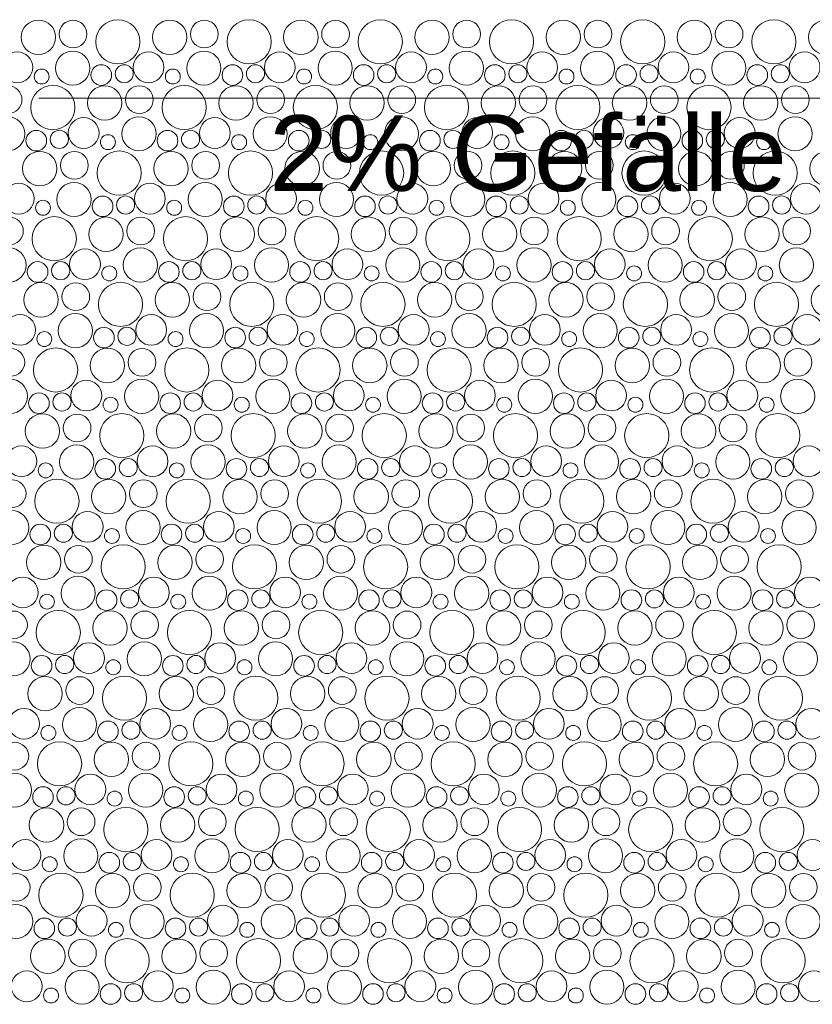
# Model space of a CAD drawing. Header units: metres. Extents: x -167 to 262, y -186 to 508.
# Tile 183 of 256: x 62.81 to 65, y 30.86 to 33.59. Entities that reach past the tile are written whole.
import ezdxf

# ---------------------------------------------------------------- set-up
doc = ezdxf.new("R2010")
doc.units = ezdxf.units.M
doc.header["$MEASUREMENT"] = 0
doc.layers.add('60 Auffüllung', color=7, linetype='Continuous')
doc.layers.add('90 Allgemein Beschriftung', color=7, linetype='Continuous')
doc.styles.add('ERSTELLTER_STIL_1', font='arial.ttf')

# ---------------------------------------------------------------- blocks, each defined once
blk = doc.blocks.new('*X54', base_point=(27236.1321, 33357.279))
at = {"layer": '60 Auffüllung', "color": 7, "linetype": 'Continuous', "lineweight": 18, "true_color": 0xefefef}
for centre, radius in [((62.8578, 33.5421), 0.0477), ((62.9538, 33.5509), 0.0384), ((63.0779, 33.5296), 0.0612), ((63.2215, 33.5421), 0.0477), ((63.3175, 33.5509), 0.0384), ((63.4417, 33.5296), 0.0612), ((63.5852, 33.5421), 0.0477), ((63.6813, 33.5509), 0.0384), ((63.8054, 33.5296), 0.0612), ((63.9489, 33.5421), 0.0477), ((64.045, 33.5509), 0.0384), ((64.1691, 33.5296), 0.0612), ((64.3126, 33.5421), 0.0477), ((64.4087, 33.5509), 0.0384), ((64.5328, 33.5296), 0.0612), ((64.6763, 33.5421), 0.0477), ((64.7724, 33.5509), 0.0384), ((64.8965, 33.5296), 0.0612), ((65.0401, 33.5421), 0.0477), ((62.7993, 33.4587), 0.0426), ((62.9528, 33.4565), 0.0473), ((63.1631, 33.4587), 0.0426), ((63.3165, 33.4565), 0.0473), ((63.5268, 33.4587), 0.0426), ((63.6802, 33.4565), 0.0473), ((63.8905, 33.4587), 0.0426), ((64.0439, 33.4565), 0.0473), ((64.2542, 33.4587), 0.0426), ((64.4077, 33.4565), 0.0473), ((64.6179, 33.4587), 0.0426), ((64.7714, 33.4565), 0.0473), ((64.9816, 33.4587), 0.0426), ((62.8667, 33.4333), 0.0207), ((63.0319, 33.4374), 0.0286), ((63.0957, 33.441), 0.0251), ((63.2304, 33.4333), 0.0207), ((63.3956, 33.4374), 0.0286), ((63.4594, 33.441), 0.0251), ((63.5941, 33.4333), 0.0207), ((63.7593, 33.4374), 0.0286), ((63.8231, 33.441), 0.0251), ((63.9578, 33.4333), 0.0207), ((64.123, 33.4374), 0.0286), ((64.1868, 33.441), 0.0251), ((64.3215, 33.4333), 0.0207), ((64.4867, 33.4374), 0.0286), ((64.5505, 33.441), 0.0251), ((64.6853, 33.4333), 0.0207), ((64.8504, 33.4374), 0.0286), ((64.9142, 33.441), 0.0251), ((62.7738, 33.3689), 0.0384), ((62.8979, 33.3476), 0.0612), ((63.0415, 33.3601), 0.0477), ((63.1375, 33.3689), 0.0384), ((63.2617, 33.3476), 0.0612), ((63.4052, 33.3601), 0.0477), ((63.5013, 33.3689), 0.0384), ((63.6254, 33.3476), 0.0612), ((63.7689, 33.3601), 0.0477), ((63.865, 33.3689), 0.0384), ((63.9891, 33.3476), 0.0612), ((64.1326, 33.3601), 0.0477), ((64.2287, 33.3689), 0.0384), ((64.3528, 33.3476), 0.0612), ((64.4963, 33.3601), 0.0477), ((64.5924, 33.3689), 0.0384), ((64.7165, 33.3476), 0.0612), ((64.8601, 33.3601), 0.0477), ((64.9561, 33.3689), 0.0384), ((62.7728, 33.2745), 0.0473), ((62.9831, 33.2767), 0.0426), ((63.1365, 33.2745), 0.0473), ((63.3468, 33.2767), 0.0426), ((63.5002, 33.2745), 0.0473), ((63.7105, 33.2767), 0.0426), ((63.8639, 33.2745), 0.0473), ((64.0742, 33.2767), 0.0426), ((64.2277, 33.2745), 0.0473), ((64.4379, 33.2767), 0.0426), ((64.5914, 33.2745), 0.0473), ((64.8016, 33.2767), 0.0426), ((64.9551, 33.2745), 0.0473), ((62.8519, 33.2554), 0.0286), ((62.9157, 33.259), 0.0251), ((63.2156, 33.2554), 0.0286), ((63.2794, 33.259), 0.0251), ((63.5793, 33.2554), 0.0286), ((63.6431, 33.259), 0.0251), ((63.943, 33.2554), 0.0286), ((64.0068, 33.259), 0.0251), ((64.3067, 33.2554), 0.0286), ((64.3705, 33.259), 0.0251), ((64.6704, 33.2554), 0.0286), ((64.7342, 33.259), 0.0251), ((63.0504, 33.2513), 0.0207), ((63.4141, 33.2513), 0.0207), ((63.7778, 33.2513), 0.0207), ((64.1415, 33.2513), 0.0207), ((64.5053, 33.2513), 0.0207), ((64.869, 33.2513), 0.0207), ((62.8615, 33.1781), 0.0477), ((62.9575, 33.1869), 0.0384), ((63.0817, 33.1656), 0.0612), ((63.2252, 33.1781), 0.0477), ((63.3213, 33.1869), 0.0384), ((63.4454, 33.1656), 0.0612), ((63.5889, 33.1781), 0.0477), ((63.685, 33.1869), 0.0384), ((63.8091, 33.1656), 0.0612), ((63.9526, 33.1781), 0.0477), ((64.0487, 33.1869), 0.0384), ((64.1728, 33.1656), 0.0612), ((64.3163, 33.1781), 0.0477), ((64.4124, 33.1869), 0.0384), ((64.5365, 33.1656), 0.0612), ((64.6801, 33.1781), 0.0477), ((64.7761, 33.1869), 0.0384), ((64.9002, 33.1656), 0.0612), ((65.0438, 33.1781), 0.0477), ((62.8031, 33.0947), 0.0426), ((62.9565, 33.0925), 0.0473), ((63.1668, 33.0947), 0.0426), ((63.3202, 33.0925), 0.0473), ((63.5305, 33.0947), 0.0426), ((63.6839, 33.0925), 0.0473), ((63.8942, 33.0947), 0.0426), ((64.0477, 33.0925), 0.0473), ((64.2579, 33.0947), 0.0426), ((64.4114, 33.0925), 0.0473), ((64.6216, 33.0947), 0.0426), ((64.7751, 33.0925), 0.0473), ((64.9853, 33.0947), 0.0426), ((62.8704, 33.0693), 0.0207), ((63.0356, 33.0734), 0.0286), ((63.0994, 33.077), 0.0251), ((63.2341, 33.0693), 0.0207), ((63.3993, 33.0734), 0.0286), ((63.4631, 33.077), 0.0251), ((63.5978, 33.0693), 0.0207), ((63.763, 33.0734), 0.0286), ((63.8268, 33.077), 0.0251), ((63.9615, 33.0693), 0.0207), ((64.1267, 33.0734), 0.0286), ((64.1905, 33.077), 0.0251), ((64.3253, 33.0693), 0.0207), ((64.4904, 33.0734), 0.0286), ((64.5542, 33.077), 0.0251), ((64.689, 33.0693), 0.0207), ((64.8541, 33.0734), 0.0286), ((64.9179, 33.077), 0.0251), ((62.7775, 33.0049), 0.0384), ((62.9017, 32.9836), 0.0612), ((63.0452, 32.9961), 0.0477), ((63.1413, 33.0049), 0.0384), ((63.2654, 32.9836), 0.0612), ((63.4089, 32.9961), 0.0477), ((63.505, 33.0049), 0.0384), ((63.6291, 32.9836), 0.0612), ((63.7726, 32.9961), 0.0477), ((63.8687, 33.0049), 0.0384), ((63.9928, 32.9836), 0.0612), ((64.1363, 32.9961), 0.0477), ((64.2324, 33.0049), 0.0384), ((64.3565, 32.9836), 0.0612), ((64.5001, 32.9961), 0.0477), ((64.5961, 33.0049), 0.0384), ((64.7202, 32.9836), 0.0612), ((64.8638, 32.9961), 0.0477), ((64.9598, 33.0049), 0.0384), ((62.7765, 32.9106), 0.0473), ((62.9868, 32.9127), 0.0426), ((63.1402, 32.9106), 0.0473), ((63.3505, 32.9127), 0.0426), ((63.5039, 32.9106), 0.0473), ((63.7142, 32.9127), 0.0426), ((63.8677, 32.9106), 0.0473), ((64.0779, 32.9127), 0.0426), ((64.2314, 32.9106), 0.0473), ((64.4416, 32.9127), 0.0426), ((64.5951, 32.9106), 0.0473), ((64.8053, 32.9127), 0.0426), ((64.9588, 32.9106), 0.0473), ((62.8556, 32.8914), 0.0286), ((62.9194, 32.895), 0.0251), ((63.0541, 32.8873), 0.0207), ((63.2193, 32.8914), 0.0286), ((63.2831, 32.895), 0.0251), ((63.4178, 32.8873), 0.0207), ((63.583, 32.8914), 0.0286), ((63.6468, 32.895), 0.0251), ((63.7815, 32.8873), 0.0207), ((63.9467, 32.8914), 0.0286), ((64.0105, 32.895), 0.0251), ((64.1453, 32.8873), 0.0207), ((64.3104, 32.8914), 0.0286), ((64.3742, 32.895), 0.0251), ((64.509, 32.8873), 0.0207), ((64.6741, 32.8914), 0.0286), ((64.7379, 32.895), 0.0251), ((64.8727, 32.8873), 0.0207), ((62.8652, 32.8141), 0.0477), ((62.9613, 32.8229), 0.0384), ((63.0854, 32.8016), 0.0612), ((63.2289, 32.8141), 0.0477), ((63.325, 32.8229), 0.0384), ((63.4491, 32.8016), 0.0612), ((63.5926, 32.8141), 0.0477), ((63.6887, 32.8229), 0.0384), ((63.8128, 32.8016), 0.0612), ((63.9563, 32.8141), 0.0477), ((64.0524, 32.8229), 0.0384), ((64.1765, 32.8016), 0.0612), ((64.3201, 32.8141), 0.0477), ((64.4161, 32.8229), 0.0384), ((64.5402, 32.8016), 0.0612), ((64.6838, 32.8141), 0.0477), ((64.7798, 32.8229), 0.0384), ((64.9039, 32.8016), 0.0612), ((65.0475, 32.8141), 0.0477), ((62.8068, 32.7307), 0.0426), ((62.9602, 32.7286), 0.0473), ((63.1705, 32.7307), 0.0426), ((63.3239, 32.7286), 0.0473), ((63.5342, 32.7307), 0.0426), ((63.6877, 32.7286), 0.0473), ((63.8979, 32.7307), 0.0426), ((64.0514, 32.7286), 0.0473), ((64.2616, 32.7307), 0.0426), ((64.4151, 32.7286), 0.0473), ((64.6253, 32.7307), 0.0426), ((64.7788, 32.7286), 0.0473), ((64.989, 32.7307), 0.0426), ((63.0393, 32.7094), 0.0286), ((63.1031, 32.713), 0.0251), ((63.403, 32.7094), 0.0286), ((63.4668, 32.713), 0.0251), ((63.7667, 32.7094), 0.0286), ((63.8305, 32.713), 0.0251), ((64.1304, 32.7094), 0.0286), ((64.1942, 32.713), 0.0251), ((64.4941, 32.7094), 0.0286), ((64.5579, 32.713), 0.0251), ((64.8578, 32.7094), 0.0286), ((64.9216, 32.713), 0.0251), ((62.8741, 32.7053), 0.0207), ((63.2378, 32.7053), 0.0207), ((63.6015, 32.7053), 0.0207), ((63.9653, 32.7053), 0.0207), ((64.329, 32.7053), 0.0207), ((64.6927, 32.7053), 0.0207), ((62.7813, 32.6409), 0.0384), ((62.9054, 32.6196), 0.0612), ((63.0489, 32.6321), 0.0477), ((63.145, 32.6409), 0.0384), ((63.2691, 32.6196), 0.0612), ((63.4126, 32.6321), 0.0477), ((63.5087, 32.6409), 0.0384), ((63.6328, 32.6196), 0.0612), ((63.7763, 32.6321), 0.0477), ((63.8724, 32.6409), 0.0384), ((63.9965, 32.6196), 0.0612), ((64.1401, 32.6321), 0.0477), ((64.2361, 32.6409), 0.0384), ((64.3602, 32.6196), 0.0612), ((64.5038, 32.6321), 0.0477), ((64.5998, 32.6409), 0.0384), ((64.7239, 32.6196), 0.0612), ((64.8675, 32.6321), 0.0477), ((64.9635, 32.6409), 0.0384), ((62.7802, 32.5466), 0.0473), ((62.9905, 32.5487), 0.0426), ((63.1439, 32.5466), 0.0473), ((63.3542, 32.5487), 0.0426), ((63.5077, 32.5466), 0.0473), ((63.7179, 32.5487), 0.0426), ((63.8714, 32.5466), 0.0473), ((64.0816, 32.5487), 0.0426), ((64.2351, 32.5466), 0.0473), ((64.4453, 32.5487), 0.0426), ((64.5988, 32.5466), 0.0473), ((64.809, 32.5487), 0.0426), ((64.9625, 32.5466), 0.0473), ((62.8593, 32.5275), 0.0286), ((62.9231, 32.531), 0.0251), ((63.0578, 32.5233), 0.0207), ((63.223, 32.5275), 0.0286), ((63.2868, 32.531), 0.0251), ((63.4215, 32.5233), 0.0207), ((63.5867, 32.5275), 0.0286), ((63.6505, 32.531), 0.0251), ((63.7853, 32.5233), 0.0207), ((63.9504, 32.5275), 0.0286), ((64.0142, 32.531), 0.0251), ((64.149, 32.5233), 0.0207), ((64.3141, 32.5275), 0.0286), ((64.3779, 32.531), 0.0251), ((64.5127, 32.5233), 0.0207), ((64.6778, 32.5275), 0.0286), ((64.7416, 32.531), 0.0251), ((64.8764, 32.5233), 0.0207), ((62.8689, 32.4501), 0.0477), ((62.965, 32.4589), 0.0384), ((63.0891, 32.4376), 0.0612), ((63.2326, 32.4501), 0.0477), ((63.3287, 32.4589), 0.0384), ((63.4528, 32.4376), 0.0612), ((63.5963, 32.4501), 0.0477), ((63.6924, 32.4589), 0.0384), ((63.8165, 32.4376), 0.0612), ((63.9601, 32.4501), 0.0477), ((64.0561, 32.4589), 0.0384), ((64.1802, 32.4376), 0.0612), ((64.3238, 32.4501), 0.0477), ((64.4198, 32.4589), 0.0384), ((64.5439, 32.4376), 0.0612), ((64.6875, 32.4501), 0.0477), ((64.7835, 32.4589), 0.0384), ((64.9076, 32.4376), 0.0612), ((62.8105, 32.3667), 0.0426), ((62.9639, 32.3646), 0.0473), ((63.1742, 32.3667), 0.0426), ((63.3277, 32.3646), 0.0473), ((63.5379, 32.3667), 0.0426), ((63.6914, 32.3646), 0.0473), ((63.9016, 32.3667), 0.0426), ((64.0551, 32.3646), 0.0473), ((64.2653, 32.3667), 0.0426), ((64.4188, 32.3646), 0.0473), ((64.629, 32.3667), 0.0426), ((64.7825, 32.3646), 0.0473), ((64.9927, 32.3667), 0.0426), ((62.8778, 32.3413), 0.0207), ((63.043, 32.3455), 0.0286), ((63.1068, 32.349), 0.0251), ((63.2415, 32.3413), 0.0207), ((63.4067, 32.3455), 0.0286), ((63.4705, 32.349), 0.0251), ((63.6053, 32.3413), 0.0207), ((63.7704, 32.3455), 0.0286), ((63.8342, 32.349), 0.0251), ((63.969, 32.3413), 0.0207), ((64.1341, 32.3455), 0.0286), ((64.1979, 32.349), 0.0251), ((64.3327, 32.3413), 0.0207), ((64.4978, 32.3455), 0.0286), ((64.5616, 32.349), 0.0251), ((64.6964, 32.3413), 0.0207), ((64.8615, 32.3455), 0.0286), ((64.9253, 32.349), 0.0251), ((62.785, 32.2769), 0.0384), ((62.9091, 32.2557), 0.0612), ((63.0526, 32.2681), 0.0477), ((63.1487, 32.2769), 0.0384), ((63.2728, 32.2557), 0.0612), ((63.4163, 32.2681), 0.0477), ((63.5124, 32.2769), 0.0384), ((63.6365, 32.2557), 0.0612), ((63.7801, 32.2681), 0.0477), ((63.8761, 32.2769), 0.0384), ((64.0002, 32.2557), 0.0612), ((64.1438, 32.2681), 0.0477), ((64.2398, 32.2769), 0.0384), ((64.3639, 32.2557), 0.0612), ((64.5075, 32.2681), 0.0477), ((64.6035, 32.2769), 0.0384), ((64.7276, 32.2557), 0.0612), ((64.8712, 32.2681), 0.0477), ((64.9672, 32.2769), 0.0384), ((62.7839, 32.1826), 0.0473), ((62.9942, 32.1847), 0.0426), ((63.1477, 32.1826), 0.0473), ((63.3579, 32.1847), 0.0426), ((63.5114, 32.1826), 0.0473), ((63.7216, 32.1847), 0.0426), ((63.8751, 32.1826), 0.0473), ((64.0853, 32.1847), 0.0426), ((64.2388, 32.1826), 0.0473), ((64.449, 32.1847), 0.0426), ((64.6025, 32.1826), 0.0473), ((64.8127, 32.1847), 0.0426), ((64.9662, 32.1826), 0.0473), ((62.863, 32.1635), 0.0286), ((62.9268, 32.167), 0.0251), ((63.2267, 32.1635), 0.0286), ((63.2905, 32.167), 0.0251), ((63.5904, 32.1635), 0.0286), ((63.6542, 32.167), 0.0251), ((63.9541, 32.1635), 0.0286), ((64.0179, 32.167), 0.0251), ((64.3178, 32.1635), 0.0286), ((64.3816, 32.167), 0.0251), ((64.6815, 32.1635), 0.0286), ((64.7453, 32.167), 0.0251), ((63.0615, 32.1593), 0.0207), ((63.4253, 32.1593), 0.0207), ((63.789, 32.1593), 0.0207), ((64.1527, 32.1593), 0.0207), ((64.5164, 32.1593), 0.0207), ((64.8801, 32.1593), 0.0207), ((62.8726, 32.0861), 0.0477), ((62.9687, 32.0949), 0.0384), ((63.0928, 32.0737), 0.0612), ((63.2363, 32.0861), 0.0477), ((63.3324, 32.0949), 0.0384), ((63.4565, 32.0737), 0.0612), ((63.6001, 32.0861), 0.0477), ((63.6961, 32.0949), 0.0384), ((63.8202, 32.0737), 0.0612), ((63.9638, 32.0861), 0.0477), ((64.0598, 32.0949), 0.0384), ((64.1839, 32.0737), 0.0612), ((64.3275, 32.0861), 0.0477), ((64.4235, 32.0949), 0.0384), ((64.5476, 32.0737), 0.0612), ((64.6912, 32.0861), 0.0477), ((64.7872, 32.0949), 0.0384), ((64.9113, 32.0737), 0.0612), ((62.8142, 32.0027), 0.0426), ((62.9677, 32.0006), 0.0473), ((63.1779, 32.0027), 0.0426), ((63.3314, 32.0006), 0.0473), ((63.5416, 32.0027), 0.0426), ((63.6951, 32.0006), 0.0473), ((63.9053, 32.0027), 0.0426), ((64.0588, 32.0006), 0.0473), ((64.269, 32.0027), 0.0426), ((64.4225, 32.0006), 0.0473), ((64.6327, 32.0027), 0.0426), ((64.7862, 32.0006), 0.0473), ((64.9964, 32.0027), 0.0426), ((62.8815, 31.9773), 0.0207), ((63.0467, 31.9815), 0.0286), ((63.1105, 31.985), 0.0251), ((63.2453, 31.9773), 0.0207), ((63.4104, 31.9815), 0.0286), ((63.4742, 31.985), 0.0251), ((63.609, 31.9773), 0.0207), ((63.7741, 31.9815), 0.0286), ((63.8379, 31.985), 0.0251), ((63.9727, 31.9773), 0.0207), ((64.1378, 31.9815), 0.0286), ((64.2016, 31.985), 0.0251), ((64.3364, 31.9773), 0.0207), ((64.5015, 31.9815), 0.0286), ((64.5653, 31.985), 0.0251), ((64.7001, 31.9773), 0.0207), ((64.8652, 31.9815), 0.0286), ((64.929, 31.985), 0.0251), ((62.7887, 31.9129), 0.0384), ((62.9128, 31.8917), 0.0612), ((63.0563, 31.9041), 0.0477), ((63.1524, 31.9129), 0.0384), ((63.2765, 31.8917), 0.0612), ((63.4201, 31.9041), 0.0477), ((63.5161, 31.9129), 0.0384), ((63.6402, 31.8917), 0.0612), ((63.7838, 31.9041), 0.0477), ((63.8798, 31.9129), 0.0384), ((64.0039, 31.8917), 0.0612), ((64.1475, 31.9041), 0.0477), ((64.2435, 31.9129), 0.0384), ((64.3676, 31.8917), 0.0612), ((64.5112, 31.9041), 0.0477), ((64.6072, 31.9129), 0.0384), ((64.7313, 31.8917), 0.0612), ((64.8749, 31.9041), 0.0477), ((64.9709, 31.9129), 0.0384), ((62.7877, 31.8186), 0.0473), ((62.9979, 31.8207), 0.0426), ((63.1514, 31.8186), 0.0473), ((63.3616, 31.8207), 0.0426), ((63.5151, 31.8186), 0.0473), ((63.7253, 31.8207), 0.0426), ((63.8788, 31.8186), 0.0473), ((64.089, 31.8207), 0.0426), ((64.2425, 31.8186), 0.0473), ((64.4527, 31.8207), 0.0426), ((64.6062, 31.8186), 0.0473), ((64.8164, 31.8207), 0.0426), ((64.9699, 31.8186), 0.0473), ((62.8667, 31.7995), 0.0286), ((62.9305, 31.803), 0.0251), ((63.0653, 31.7953), 0.0207), ((63.2304, 31.7995), 0.0286), ((63.2942, 31.803), 0.0251), ((63.429, 31.7953), 0.0207), ((63.5941, 31.7995), 0.0286), ((63.6579, 31.803), 0.0251), ((63.7927, 31.7953), 0.0207), ((63.9578, 31.7995), 0.0286), ((64.0216, 31.803), 0.0251), ((64.1564, 31.7953), 0.0207), ((64.3215, 31.7995), 0.0286), ((64.3853, 31.803), 0.0251), ((64.5201, 31.7953), 0.0207), ((64.6852, 31.7995), 0.0286), ((64.749, 31.803), 0.0251), ((64.8838, 31.7953), 0.0207), ((62.8763, 31.7221), 0.0477), ((62.9724, 31.7309), 0.0384), ((63.0965, 31.7097), 0.0612), ((63.2401, 31.7221), 0.0477), ((63.3361, 31.7309), 0.0384), ((63.4602, 31.7097), 0.0612), ((63.6038, 31.7221), 0.0477), ((63.6998, 31.7309), 0.0384), ((63.8239, 31.7097), 0.0612), ((63.9675, 31.7221), 0.0477), ((64.0635, 31.7309), 0.0384), ((64.1876, 31.7097), 0.0612), ((64.3312, 31.7221), 0.0477), ((64.4272, 31.7309), 0.0384), ((64.5513, 31.7097), 0.0612), ((64.6949, 31.7221), 0.0477), ((64.7909, 31.7309), 0.0384), ((64.915, 31.7097), 0.0612), ((62.8179, 31.6387), 0.0426), ((62.9714, 31.6366), 0.0473), ((63.1816, 31.6387), 0.0426), ((63.3351, 31.6366), 0.0473), ((63.5453, 31.6387), 0.0426), ((63.6988, 31.6366), 0.0473), ((63.909, 31.6387), 0.0426), ((64.0625, 31.6366), 0.0473), ((64.2727, 31.6387), 0.0426), ((64.4262, 31.6366), 0.0473), ((64.6364, 31.6387), 0.0426), ((64.7899, 31.6366), 0.0473), ((65.0001, 31.6387), 0.0426), ((63.0504, 31.6175), 0.0286), ((63.1142, 31.621), 0.0251), ((63.4141, 31.6175), 0.0286), ((63.4779, 31.621), 0.0251), ((63.7778, 31.6175), 0.0286), ((63.8416, 31.621), 0.0251), ((64.1415, 31.6175), 0.0286), ((64.2053, 31.621), 0.0251), ((64.5052, 31.6175), 0.0286), ((64.569, 31.621), 0.0251), ((64.8689, 31.6175), 0.0286), ((64.9328, 31.621), 0.0251), ((62.8853, 31.6133), 0.0207), ((63.249, 31.6133), 0.0207), ((63.6127, 31.6133), 0.0207), ((63.9764, 31.6133), 0.0207), ((64.3401, 31.6133), 0.0207), ((64.7038, 31.6133), 0.0207), ((62.7924, 31.5489), 0.0384), ((62.9165, 31.5277), 0.0612), ((63.0601, 31.5401), 0.0477), ((63.1561, 31.5489), 0.0384), ((63.2802, 31.5277), 0.0612), ((63.4238, 31.5401), 0.0477), ((63.5198, 31.5489), 0.0384), ((63.6439, 31.5277), 0.0612), ((63.7875, 31.5401), 0.0477), ((63.8835, 31.5489), 0.0384), ((64.0076, 31.5277), 0.0612), ((64.1512, 31.5401), 0.0477), ((64.2472, 31.5489), 0.0384), ((64.3713, 31.5277), 0.0612), ((64.5149, 31.5401), 0.0477), ((64.6109, 31.5489), 0.0384), ((64.735, 31.5277), 0.0612), ((64.8786, 31.5401), 0.0477), ((64.9746, 31.5489), 0.0384), ((62.7914, 31.4546), 0.0473), ((63.0016, 31.4567), 0.0426), ((63.1551, 31.4546), 0.0473), ((63.3653, 31.4567), 0.0426), ((63.5188, 31.4546), 0.0473), ((63.729, 31.4567), 0.0426), ((63.8825, 31.4546), 0.0473), ((64.0927, 31.4567), 0.0426), ((64.2462, 31.4546), 0.0473), ((64.4564, 31.4567), 0.0426), ((64.6099, 31.4546), 0.0473), ((64.8201, 31.4567), 0.0426), ((64.9736, 31.4546), 0.0473), ((62.8704, 31.4355), 0.0286), ((62.9342, 31.439), 0.0251), ((63.069, 31.4313), 0.0207), ((63.2341, 31.4355), 0.0286), ((63.2979, 31.439), 0.0251), ((63.4327, 31.4313), 0.0207), ((63.5978, 31.4355), 0.0286), ((63.6616, 31.439), 0.0251), ((63.7964, 31.4313), 0.0207), ((63.9615, 31.4355), 0.0286), ((64.0253, 31.439), 0.0251), ((64.1601, 31.4313), 0.0207), ((64.3252, 31.4355), 0.0286), ((64.389, 31.439), 0.0251), ((64.5238, 31.4313), 0.0207), ((64.6889, 31.4355), 0.0286), ((64.7528, 31.439), 0.0251), ((64.8875, 31.4313), 0.0207), ((62.8801, 31.3581), 0.0477), ((62.9761, 31.3669), 0.0384), ((63.1002, 31.3457), 0.0612), ((63.2438, 31.3581), 0.0477), ((63.3398, 31.3669), 0.0384), ((63.4639, 31.3457), 0.0612), ((63.6075, 31.3581), 0.0477), ((63.7035, 31.3669), 0.0384), ((63.8276, 31.3457), 0.0612), ((63.9712, 31.3581), 0.0477), ((64.0672, 31.3669), 0.0384), ((64.1913, 31.3457), 0.0612), ((64.3349, 31.3581), 0.0477), ((64.4309, 31.3669), 0.0384), ((64.555, 31.3457), 0.0612), ((64.6986, 31.3581), 0.0477), ((64.7946, 31.3669), 0.0384), ((64.9187, 31.3457), 0.0612), ((62.8216, 31.2748), 0.0426), ((62.9751, 31.2726), 0.0473), ((63.1853, 31.2748), 0.0426), ((63.3388, 31.2726), 0.0473), ((63.549, 31.2748), 0.0426), ((63.7025, 31.2726), 0.0473), ((63.9127, 31.2748), 0.0426), ((64.0662, 31.2726), 0.0473), ((64.2764, 31.2748), 0.0426), ((64.4299, 31.2726), 0.0473), ((64.6401, 31.2748), 0.0426), ((64.7936, 31.2726), 0.0473), ((65.0038, 31.2748), 0.0426), ((62.889, 31.2493), 0.0207), ((63.0541, 31.2535), 0.0286), ((63.1179, 31.257), 0.0251), ((63.2527, 31.2493), 0.0207), ((63.4178, 31.2535), 0.0286), ((63.4816, 31.257), 0.0251), ((63.6164, 31.2493), 0.0207), ((63.7815, 31.2535), 0.0286), ((63.8453, 31.257), 0.0251), ((63.9801, 31.2493), 0.0207), ((64.1452, 31.2535), 0.0286), ((64.209, 31.257), 0.0251), ((64.3438, 31.2493), 0.0207), ((64.5089, 31.2535), 0.0286), ((64.5728, 31.257), 0.0251), ((64.7075, 31.2493), 0.0207), ((64.8726, 31.2535), 0.0286), ((64.9365, 31.257), 0.0251), ((62.7961, 31.185), 0.0384), ((62.9202, 31.1637), 0.0612), ((63.0638, 31.1761), 0.0477), ((63.1598, 31.185), 0.0384), ((63.2839, 31.1637), 0.0612), ((63.4275, 31.1761), 0.0477), ((63.5235, 31.185), 0.0384), ((63.6476, 31.1637), 0.0612), ((63.7912, 31.1761), 0.0477), ((63.8872, 31.185), 0.0384), ((64.0113, 31.1637), 0.0612), ((64.1549, 31.1761), 0.0477), ((64.2509, 31.185), 0.0384), ((64.375, 31.1637), 0.0612), ((64.5186, 31.1761), 0.0477), ((64.6146, 31.185), 0.0384), ((64.7387, 31.1637), 0.0612), ((64.8823, 31.1761), 0.0477), ((64.9783, 31.185), 0.0384), ((62.7951, 31.0906), 0.0473), ((63.0053, 31.0928), 0.0426), ((63.1588, 31.0906), 0.0473), ((63.369, 31.0928), 0.0426), ((63.5225, 31.0906), 0.0473), ((63.7327, 31.0928), 0.0426), ((63.8862, 31.0906), 0.0473), ((64.0964, 31.0928), 0.0426), ((64.2499, 31.0906), 0.0473), ((64.4601, 31.0928), 0.0426), ((64.6136, 31.0906), 0.0473), ((64.8238, 31.0928), 0.0426), ((64.9773, 31.0906), 0.0473), ((62.8741, 31.0715), 0.0286), ((62.9379, 31.075), 0.0251), ((63.2378, 31.0715), 0.0286), ((63.3016, 31.075), 0.0251), ((63.6015, 31.0715), 0.0286), ((63.6653, 31.075), 0.0251), ((63.9652, 31.0715), 0.0286), ((64.029, 31.075), 0.0251), ((64.3289, 31.0715), 0.0286), ((64.3928, 31.075), 0.0251), ((64.6926, 31.0715), 0.0286), ((64.7565, 31.075), 0.0251), ((63.0727, 31.0673), 0.0207), ((63.4364, 31.0673), 0.0207), ((63.8001, 31.0673), 0.0207), ((64.1638, 31.0673), 0.0207), ((64.5275, 31.0673), 0.0207), ((64.8912, 31.0673), 0.0207), ((62.8838, 30.9941), 0.0477), ((62.9798, 31.003), 0.0384), ((63.1039, 30.9817), 0.0612), ((63.2475, 30.9941), 0.0477), ((63.3435, 31.003), 0.0384), ((63.4676, 30.9817), 0.0612), ((63.6112, 30.9941), 0.0477), ((63.7072, 31.003), 0.0384), ((63.8313, 30.9817), 0.0612), ((63.9749, 30.9941), 0.0477), ((64.0709, 31.003), 0.0384), ((64.195, 30.9817), 0.0612), ((64.3386, 30.9941), 0.0477), ((64.4346, 31.003), 0.0384), ((64.5587, 30.9817), 0.0612), ((64.7023, 30.9941), 0.0477), ((64.7983, 31.003), 0.0384), ((64.9224, 30.9817), 0.0612), ((62.8253, 30.9108), 0.0426), ((62.9788, 30.9086), 0.0473), ((63.189, 30.9108), 0.0426), ((63.3425, 30.9086), 0.0473), ((63.5527, 30.9108), 0.0426), ((63.7062, 30.9086), 0.0473), ((63.9164, 30.9108), 0.0426), ((64.0699, 30.9086), 0.0473), ((64.2801, 30.9108), 0.0426), ((64.4336, 30.9086), 0.0473), ((64.6438, 30.9108), 0.0426), ((64.7973, 30.9086), 0.0473), ((65.0075, 30.9108), 0.0426), ((62.8927, 30.8853), 0.0207), ((63.0578, 30.8895), 0.0286), ((63.1216, 30.893), 0.0251), ((63.2564, 30.8853), 0.0207), ((63.4215, 30.8895), 0.0286), ((63.4853, 30.893), 0.0251), ((63.6201, 30.8853), 0.0207), ((63.7852, 30.8895), 0.0286), ((63.849, 30.893), 0.0251), ((63.9838, 30.8853), 0.0207), ((64.1489, 30.8895), 0.0286), ((64.2128, 30.893), 0.0251), ((64.3475, 30.8853), 0.0207), ((64.5126, 30.8895), 0.0286), ((64.5765, 30.893), 0.0251), ((64.7112, 30.8853), 0.0207), ((64.8763, 30.8895), 0.0286), ((64.9402, 30.893), 0.0251)]:
    blk.add_circle(centre, radius, dxfattribs=at)

msp = doc.modelspace()

# ---------------------------------------------------------------- hatches: boundary and pattern name
at = {"layer": '60 Auffüllung', "linetype": 'Continuous', "lineweight": 18, "true_color": 0xefefef}
h = msp.add_hatch(dxfattribs=at)
h.set_pattern_fill('Erde_1_0001', style=0, pattern_type=2)
h.set_pattern_definition([(0, (27236.1321, 33357.27905), (0, 0.779422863), [0.04875, -0.40125]), (0, (27236.3571, 33357.66876), (0, 0.779422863), [0.04875, -0.40125]), (60, (27236.1321, 33357.27905), (-0.675, 0.389711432), [0.04875, -0.40125]), (60, (27236.5821, 33357.27905), (-0.675, 0.389711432), [0.04875, -0.40125]), (120, (27236.18084, 33357.27905), (0.675, 0.389711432), [0.04875, -0.40125]), (120, (27236.63084, 33357.27905), (0.675, 0.389711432), [0.04875, -0.40125]), (0, (27236.1321, 33357.35405), (0, 0.15), [0, -0.15, 0, -0.225]), (45, (27236.2071, 33357.35405), (-0.1060660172, 0.1060660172), [0, -0.1125, 0, -0.1875])])
h.paths.add_polyline_path([(2.3366, 24.8593), (2.3419, 13.496, 0.033836), (8.8613, 14.0911, 0.026308), (13.8582, 15.1616, -0.024635), (17.3411, 16.2775), (17.3411, 24.6258), (15.3411, 24.6258), (15.3411, 30.4887), (17.3411, 30.4887), (17.3411, 43.9997), (58.1625, 43.9997), (58.1625, 45.7494), (101.6632, 45.7486), (101.6702, 49.0078), (2.342, 49.0078)])
h.paths.add_polyline_path([(9.5982, 27.1903), (4.651, 27.1903), (4.651, 42.9257), (4.651, 43.8257), (9.5982, 43.8257), (9.5982, 42.9257)], flags=0)
h.paths.add_polyline_path([(14.4618, 25.704, -0.414214), (13.8618, 26.304, -0.414214), (14.4618, 26.904, -0.414214), (15.0618, 26.304, -0.414214)], flags=0)

# ---------------------------------------------------------------- linework, layer by layer
at = {"layer": '90 Allgemein Beschriftung', "color": 7, "linetype": 'Continuous', "lineweight": 13}
msp.add_line((62.8585, 33.3737), (65.6163, 33.3737), dxfattribs=at)

# ---------------------------------------------------------------- block references
at = {"layer": '60 Auffüllung', "color": 8, "lineweight": 18}
msp.add_blockref('*X54', (27236.1321, 33357.279), dxfattribs=at)

# ---------------------------------------------------------------- texts
at = {"layer": '90 Allgemein Beschriftung', "color": 7, "linetype": 'Continuous', "lineweight": 13, "insert": (63.4975, 33.3257), "char_height": 0.21, "attachment_point": 1, "style": 'ERSTELLTER_STIL_1'}
msp.add_mtext('\\A1;{\\pql;\\fArial|b0|i0|c0|p0;\\W1.000000;2\\fArial|b0|i0|c0|p0;\\W1.000000;% Gefälle}', dxfattribs=at)

doc.saveas('drawing.dxf')
